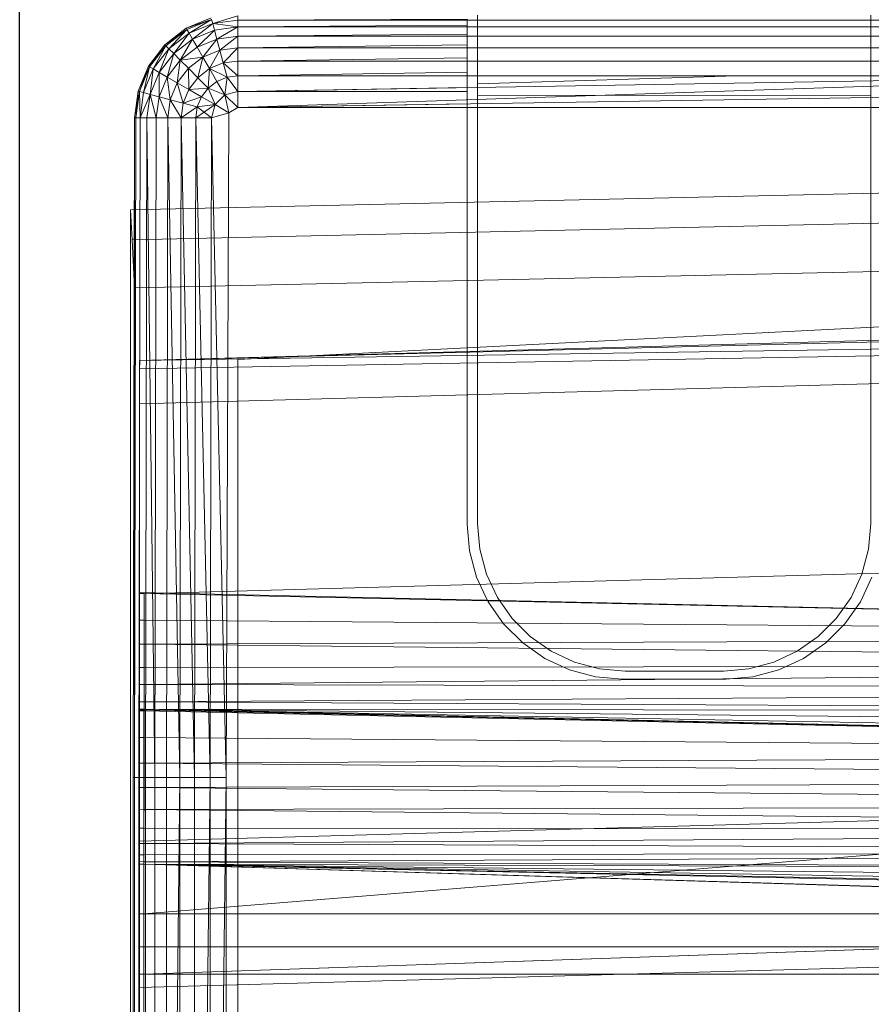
# Model space of a CAD drawing. Header units: metres. Extents: x 397.7 to 427.5, y 12.7 to 28.4.
# Tile 68 of 139: x 407.537 to 407.658, y 26.374 to 26.513. Entities that reach past the tile are written whole.
import ezdxf

# ---------------------------------------------------------------- set-up
doc = ezdxf.new("R2010")
doc.units = ezdxf.units.M
for name, color, linetype, lineweight in [('A-DETL-____-MBND', 7, 'Continuous', 18), ('A-WALL-____-MCUT', 7, 'Continuous', 25), ('A-WALL-____-OTLN', 7, 'Continuous', 25)]:
    doc.layers.add(name, color=color, linetype=linetype, lineweight=lineweight)

# ---------------------------------------------------------------- blocks, each defined once
blk = doc.blocks.new('Family - Evans P2-152743-05_CLI_AIGUA_P2')
at = {"layer": 'A-WALL-____-MCUT', "color": 253, "true_color": 0xaaaaaa}
blk.add_line((1.72, 0.09), (0, 0.09), dxfattribs=at)
at = {"layer": 'A-WALL-____-OTLN', "color": 253, "true_color": 0xaaaaaa}
blk.add_line((1.72, 0.09), (0, 0.09), dxfattribs=at)
blk = doc.blocks.new('Family - Inodor P2-153200-05_CLI_AIGUA_P2')
at = {"layer": 'A-DETL-____-MBND', "color": 253, "true_color": 0xaaaaaa}
for p, q in [((0.00789, 0.40094), (0.01142, 0.40241)), ((0.00789, 0.40094), (0.01142, 0.40241)), ((0.00789, 0.40094), (0.01142, 0.40241)), ((0.00789, 0.40094), (0.01142, 0.40241)), ((0.01147, 0.40221), (0.00789, 0.40094)), ((0.00789, 0.40094), (0.01147, 0.40221)), ((0.01147, 0.40221), (0.00799, 0.40077)), ((0.00799, 0.40077), (0.01147, 0.40221)), ((0.00799, 0.40077), (0.01147, 0.40221)), ((0.00829, 0.40025), (0.01147, 0.40221)), ((0.00829, 0.40025), (0.01147, 0.40221)), ((0.01163, 0.40164), (0.00829, 0.40025)), ((0.01163, 0.40164), (0.00829, 0.40025)), ((0.00829, 0.40025), (0.01163, 0.40164)), ((0.00877, 0.39941), (0.01163, 0.40164)), ((0.00877, 0.39941), (0.01163, 0.40164)), ((0.01163, 0.40164), (0.01147, 0.40221)), ((0.01163, 0.40164), (0.01147, 0.40221)), ((0.01163, 0.40164), (0.01147, 0.40221)), ((0.01163, 0.40164), (0.01521, 0.40271)), ((0.01163, 0.40164), (0.01521, 0.40271)), ((0.01521, 0.40211), (0.01163, 0.40164)), ((0.01521, 0.40211), (0.01163, 0.40164)), ((0.01163, 0.40164), (0.01521, 0.40211)), ((0.01188, 0.4007), (0.01163, 0.40164)), ((0.01521, 0.40114), (0.01163, 0.40164)), ((0.01521, 0.40114), (0.01163, 0.40164)), ((0.01188, 0.4007), (0.01163, 0.40164)), ((0.01188, 0.4007), (0.01163, 0.40164)), ((0.01521, 0.40211), (0.01521, 0.40271)), ((0.01521, 0.40211), (0.01521, 0.40271)), ((0.01521, 0.40211), (0.01521, 0.40271)), ((0.01521, 0.40211), (0.04768, 0.40225)), ((0.01521, 0.40211), (0.04768, 0.40225)), ((0.15024, 0.40211), (0.01521, 0.40211)), ((0.01521, 0.40114), (0.01521, 0.40211)), ((0.04768, 0.40211), (0.01521, 0.40211)), ((0.01521, 0.40114), (0.01521, 0.40211)), ((0.01521, 0.40211), (0.04768, 0.40211)), ((0.01521, 0.40114), (0.01521, 0.40211)), ((0.04768, 0.40211), (0.04768, 0.40225)), ((0.04768, 0.40137), (0.04768, 0.40211)), ((0.04914, 0.40281), (0.04914, 0.33079)), ((0.04914, 0.40211), (0.04914, 0.40271)), ((0.04914, 0.40114), (0.04914, 0.40211)), ((0.10482, 0.40211), (0.04914, 0.40211)), ((0.10482, 0.33079), (0.10482, 0.40281)), ((0.10482, 0.40271), (0.10482, 0.40211)), ((0.10482, 0.40211), (0.10482, 0.40114)), ((0.00485, 0.39862), (0.00789, 0.40094)), ((0.00485, 0.39862), (0.00789, 0.40094)), ((0.00485, 0.39862), (0.00789, 0.40094)), ((0.00485, 0.39862), (0.00789, 0.40094)), ((0.00799, 0.40077), (0.00485, 0.39862)), ((0.00485, 0.39862), (0.00799, 0.40077)), ((0.00799, 0.40077), (0.005, 0.39847)), ((0.005, 0.39847), (0.00799, 0.40077)), ((0.005, 0.39847), (0.00799, 0.40077)), ((0.00542, 0.39805), (0.00799, 0.40077)), ((0.00542, 0.39805), (0.00799, 0.40077)), ((0.00829, 0.40025), (0.00542, 0.39805)), ((0.00829, 0.40025), (0.00542, 0.39805)), ((0.00542, 0.39805), (0.00829, 0.40025)), ((0.00611, 0.39736), (0.00829, 0.40025)), ((0.00611, 0.39736), (0.00829, 0.40025)), ((0.00799, 0.40077), (0.00789, 0.40094)), ((0.00799, 0.40077), (0.00789, 0.40094)), ((0.00799, 0.40077), (0.00789, 0.40094)), ((0.00829, 0.40025), (0.00799, 0.40077)), ((0.00829, 0.40025), (0.00799, 0.40077)), ((0.00829, 0.40025), (0.00799, 0.40077)), ((0.00877, 0.39941), (0.00829, 0.40025)), ((0.00877, 0.39941), (0.00829, 0.40025)), ((0.00877, 0.39941), (0.00829, 0.40025)), ((0.01188, 0.4007), (0.00877, 0.39941)), ((0.01188, 0.4007), (0.00877, 0.39941)), ((0.00877, 0.39941), (0.01188, 0.4007)), ((0.00943, 0.39827), (0.01188, 0.4007)), ((0.00943, 0.39827), (0.01188, 0.4007)), ((0.01521, 0.40114), (0.01188, 0.4007)), ((0.01521, 0.40114), (0.01188, 0.4007)), ((0.01188, 0.4007), (0.01521, 0.40114)), ((0.01222, 0.39942), (0.01188, 0.4007)), ((0.01222, 0.39942), (0.01188, 0.4007)), ((0.01222, 0.39942), (0.01188, 0.4007)), ((0.01222, 0.39942), (0.01521, 0.40114)), ((0.01222, 0.39942), (0.01521, 0.40114)), ((0.01521, 0.40114), (0.04768, 0.40137)), ((0.01521, 0.40114), (0.04768, 0.40137)), ((0.15024, 0.40114), (0.01521, 0.40114)), ((0.01521, 0.39982), (0.01521, 0.40114)), ((0.04768, 0.40114), (0.01521, 0.40114)), ((0.01521, 0.39982), (0.01521, 0.40114)), ((0.01521, 0.40114), (0.04768, 0.40114)), ((0.01521, 0.39982), (0.01521, 0.40114)), ((0.04768, 0.40114), (0.04768, 0.40137)), ((0.04768, 0.40013), (0.04768, 0.40114)), ((0.04914, 0.39982), (0.04914, 0.40114)), ((0.10482, 0.40114), (0.04914, 0.40114)), ((0.10482, 0.40114), (0.10482, 0.39982)), ((0.00877, 0.39941), (0.00611, 0.39736)), ((0.00877, 0.39941), (0.00611, 0.39736)), ((0.00611, 0.39736), (0.00877, 0.39941)), ((0.00704, 0.39643), (0.00877, 0.39941)), ((0.00704, 0.39643), (0.00877, 0.39941)), ((0.00943, 0.39827), (0.00877, 0.39941)), ((0.00943, 0.39827), (0.00877, 0.39941)), ((0.00943, 0.39827), (0.00877, 0.39941)), ((0.01222, 0.39942), (0.00943, 0.39827)), ((0.01222, 0.39942), (0.00943, 0.39827)), ((0.00943, 0.39827), (0.01222, 0.39942)), ((0.01025, 0.39686), (0.01222, 0.39942)), ((0.01025, 0.39686), (0.01222, 0.39942)), ((0.01521, 0.39982), (0.01222, 0.39942)), ((0.01521, 0.39982), (0.01222, 0.39942)), ((0.01222, 0.39942), (0.01521, 0.39982)), ((0.01264, 0.39785), (0.01222, 0.39942)), ((0.01264, 0.39785), (0.01222, 0.39942)), ((0.01264, 0.39785), (0.01222, 0.39942)), ((0.01264, 0.39785), (0.01521, 0.39982)), ((0.01264, 0.39785), (0.01521, 0.39982)), ((0.01521, 0.39982), (0.04768, 0.40013)), ((0.01521, 0.39982), (0.04768, 0.40013)), ((0.15024, 0.39982), (0.01521, 0.39982)), ((0.01521, 0.39819), (0.01521, 0.39982)), ((0.04768, 0.39982), (0.01521, 0.39982)), ((0.01521, 0.39819), (0.01521, 0.39982)), ((0.01521, 0.39982), (0.04768, 0.39982)), ((0.01521, 0.39819), (0.01521, 0.39982)), ((0.04768, 0.39982), (0.04768, 0.40013)), ((0.04768, 0.39858), (0.04768, 0.39982)), ((0.04914, 0.39819), (0.04914, 0.39982)), ((0.10482, 0.39982), (0.04914, 0.39982)), ((0.10482, 0.39982), (0.10482, 0.39819)), ((0.00253, 0.39558), (0.00485, 0.39862)), ((0.00253, 0.39558), (0.00485, 0.39862)), ((0.00253, 0.39558), (0.00485, 0.39862)), ((0.00253, 0.39558), (0.00485, 0.39862)), ((0.0027, 0.39548), (0.00485, 0.39862)), ((0.0027, 0.39548), (0.00485, 0.39862)), ((0.005, 0.39847), (0.0027, 0.39548)), ((0.005, 0.39847), (0.0027, 0.39548)), ((0.0027, 0.39548), (0.005, 0.39847)), ((0.00322, 0.39518), (0.005, 0.39847)), ((0.00322, 0.39518), (0.005, 0.39847)), ((0.00542, 0.39805), (0.00322, 0.39518)), ((0.00542, 0.39805), (0.00322, 0.39518)), ((0.00322, 0.39518), (0.00542, 0.39805)), ((0.00406, 0.3947), (0.00542, 0.39805)), ((0.00406, 0.3947), (0.00542, 0.39805)), ((0.005, 0.39847), (0.00485, 0.39862)), ((0.005, 0.39847), (0.00485, 0.39862)), ((0.005, 0.39847), (0.00485, 0.39862)), ((0.00542, 0.39805), (0.005, 0.39847)), ((0.00542, 0.39805), (0.005, 0.39847)), ((0.00542, 0.39805), (0.005, 0.39847)), ((0.00611, 0.39736), (0.00542, 0.39805)), ((0.00611, 0.39736), (0.00542, 0.39805)), ((0.00611, 0.39736), (0.00542, 0.39805)), ((0.00943, 0.39827), (0.00704, 0.39643)), ((0.00943, 0.39827), (0.00704, 0.39643)), ((0.00704, 0.39643), (0.00943, 0.39827)), ((0.01025, 0.39686), (0.00943, 0.39827)), ((0.01025, 0.39686), (0.00943, 0.39827)), ((0.01025, 0.39686), (0.00943, 0.39827)), ((0.01264, 0.39785), (0.01025, 0.39686)), ((0.01264, 0.39785), (0.01025, 0.39686)), ((0.01025, 0.39686), (0.01264, 0.39785)), ((0.01119, 0.39523), (0.01264, 0.39785)), ((0.01119, 0.39523), (0.01264, 0.39785)), ((0.01521, 0.39819), (0.01264, 0.39785)), ((0.01521, 0.39819), (0.01264, 0.39785)), ((0.01264, 0.39785), (0.01521, 0.39819)), ((0.01313, 0.39603), (0.01264, 0.39785)), ((0.01313, 0.39603), (0.01264, 0.39785)), ((0.01313, 0.39603), (0.01264, 0.39785)), ((0.01313, 0.39603), (0.01521, 0.39819)), ((0.01313, 0.39603), (0.01521, 0.39819)), ((0.01521, 0.39819), (0.04768, 0.39858)), ((0.01521, 0.39819), (0.04768, 0.39858)), ((0.15024, 0.39819), (0.01521, 0.39819)), ((0.01521, 0.39631), (0.01521, 0.39819)), ((0.04768, 0.39819), (0.01521, 0.39819)), ((0.01521, 0.39631), (0.01521, 0.39819)), ((0.01521, 0.39819), (0.04768, 0.39819)), ((0.01521, 0.39631), (0.01521, 0.39819)), ((0.04768, 0.39819), (0.04768, 0.39858)), ((0.04768, 0.39676), (0.04768, 0.39819)), ((0.04914, 0.39631), (0.04914, 0.39819)), ((0.10482, 0.39819), (0.04914, 0.39819)), ((0.10482, 0.39819), (0.10482, 0.39631)), ((0.00611, 0.39736), (0.00406, 0.3947)), ((0.00611, 0.39736), (0.00406, 0.3947)), ((0.00406, 0.3947), (0.00611, 0.39736)), ((0.0052, 0.39404), (0.00611, 0.39736)), ((0.0052, 0.39404), (0.00611, 0.39736)), ((0.00704, 0.39643), (0.0052, 0.39404)), ((0.00704, 0.39643), (0.0052, 0.39404)), ((0.0052, 0.39404), (0.00704, 0.39643)), ((0.00704, 0.39643), (0.00611, 0.39736)), ((0.00704, 0.39643), (0.00611, 0.39736)), ((0.00704, 0.39643), (0.00611, 0.39736)), ((0.00661, 0.39322), (0.00704, 0.39643)), ((0.00661, 0.39322), (0.00704, 0.39643)), ((0.01025, 0.39686), (0.00704, 0.39643)), ((0.00704, 0.39643), (0.01025, 0.39686)), ((0.00819, 0.39528), (0.00704, 0.39643)), ((0.00819, 0.39528), (0.00704, 0.39643)), ((0.00819, 0.39528), (0.00704, 0.39643)), ((0.01025, 0.39686), (0.00819, 0.39528)), ((0.00819, 0.39528), (0.01025, 0.39686)), ((0.00819, 0.39528), (0.01025, 0.39686)), ((0.00952, 0.39395), (0.01025, 0.39686)), ((0.00952, 0.39395), (0.01025, 0.39686)), ((0.01119, 0.39523), (0.01025, 0.39686)), ((0.01119, 0.39523), (0.01025, 0.39686)), ((0.01119, 0.39523), (0.01025, 0.39686)), ((0.01313, 0.39603), (0.01119, 0.39523)), ((0.01313, 0.39603), (0.01119, 0.39523)), ((0.01119, 0.39523), (0.01313, 0.39603)), ((0.01521, 0.39631), (0.01313, 0.39603)), ((0.01521, 0.39631), (0.01313, 0.39603)), ((0.01313, 0.39603), (0.01521, 0.39631)), ((0.01313, 0.39603), (0.01367, 0.39402)), ((0.01521, 0.39423), (0.01313, 0.39603)), ((0.01367, 0.39402), (0.01313, 0.39603)), ((0.01521, 0.39423), (0.01313, 0.39603)), ((0.01367, 0.39402), (0.01313, 0.39603)), ((0.01521, 0.39631), (0.04768, 0.39676)), ((0.01521, 0.39631), (0.04768, 0.39676)), ((0.15024, 0.39631), (0.01521, 0.39631)), ((0.01521, 0.39423), (0.01521, 0.39631)), ((0.04768, 0.39631), (0.01521, 0.39631)), ((0.01521, 0.39423), (0.01521, 0.39631)), ((0.01521, 0.39631), (0.04768, 0.39631)), ((0.01521, 0.39423), (0.01521, 0.39631)), ((0.04768, 0.39631), (0.04768, 0.39676)), ((0.04768, 0.39473), (0.04768, 0.39631)), ((0.04914, 0.39423), (0.04914, 0.39631)), ((0.10482, 0.39631), (0.04914, 0.39631)), ((0.10482, 0.39631), (0.10482, 0.39424)), ((0.00106, 0.39205), (0.00253, 0.39558)), ((0.00106, 0.39205), (0.00253, 0.39558)), ((0.00106, 0.39205), (0.00253, 0.39558)), ((0.00106, 0.39205), (0.00253, 0.39558)), ((0.00126, 0.392), (0.00253, 0.39558)), ((0.00126, 0.392), (0.00253, 0.39558)), ((0.0027, 0.39548), (0.00126, 0.392)), ((0.0027, 0.39548), (0.00126, 0.392)), ((0.00126, 0.392), (0.0027, 0.39548)), ((0.00183, 0.39184), (0.0027, 0.39548)), ((0.00183, 0.39184), (0.0027, 0.39548)), ((0.00322, 0.39518), (0.00183, 0.39184)), ((0.00322, 0.39518), (0.00183, 0.39184)), ((0.00183, 0.39184), (0.00322, 0.39518)), ((0.0027, 0.39548), (0.00253, 0.39558)), ((0.0027, 0.39548), (0.00253, 0.39558)), ((0.0027, 0.39548), (0.00253, 0.39558)), ((0.00322, 0.39518), (0.0027, 0.39548)), ((0.00322, 0.39518), (0.0027, 0.39548)), ((0.00322, 0.39518), (0.0027, 0.39548)), ((0.00277, 0.39159), (0.00322, 0.39518)), ((0.00277, 0.39159), (0.00322, 0.39518)), ((0.00406, 0.3947), (0.00277, 0.39159)), ((0.00406, 0.3947), (0.00277, 0.39159)), ((0.00277, 0.39159), (0.00406, 0.3947)), ((0.00406, 0.3947), (0.00322, 0.39518)), ((0.00406, 0.3947), (0.00322, 0.39518)), ((0.00406, 0.3947), (0.00322, 0.39518)), ((0.00405, 0.39125), (0.00406, 0.3947)), ((0.00405, 0.39125), (0.00406, 0.3947)), ((0.0052, 0.39404), (0.00406, 0.3947)), ((0.0052, 0.39404), (0.00406, 0.3947)), ((0.0052, 0.39404), (0.00406, 0.3947)), ((0.00819, 0.39528), (0.00661, 0.39322)), ((0.00819, 0.39528), (0.00661, 0.39322)), ((0.00661, 0.39322), (0.00819, 0.39528)), ((0.00952, 0.39395), (0.00819, 0.39528)), ((0.00952, 0.39395), (0.00819, 0.39528)), ((0.00952, 0.39395), (0.00819, 0.39528)), ((0.00824, 0.39228), (0.00819, 0.39528)), ((0.00824, 0.39228), (0.00819, 0.39528)), ((0.01119, 0.39523), (0.00952, 0.39395)), ((0.01119, 0.39523), (0.00952, 0.39395)), ((0.00952, 0.39395), (0.01119, 0.39523)), ((0.01099, 0.39248), (0.01119, 0.39523)), ((0.01099, 0.39248), (0.01119, 0.39523)), ((0.01223, 0.39343), (0.01119, 0.39523)), ((0.01367, 0.39402), (0.01119, 0.39523)), ((0.01367, 0.39402), (0.01119, 0.39523)), ((0.01223, 0.39343), (0.01119, 0.39523)), ((0.01223, 0.39343), (0.01119, 0.39523)), ((0.01521, 0.39423), (0.04768, 0.39473)), ((0.01521, 0.39423), (0.04768, 0.39473)), ((0.04768, 0.39423), (0.04768, 0.39473)), ((0.0052, 0.39404), (0.00405, 0.39125)), ((0.0052, 0.39404), (0.00405, 0.39125)), ((0.00405, 0.39125), (0.0052, 0.39404)), ((0.00661, 0.39322), (0.0052, 0.39404)), ((0.00661, 0.39322), (0.0052, 0.39404)), ((0.00661, 0.39322), (0.0052, 0.39404)), ((0.00562, 0.39083), (0.0052, 0.39404)), ((0.00562, 0.39083), (0.0052, 0.39404)), ((0.00661, 0.39322), (0.00562, 0.39083)), ((0.00661, 0.39322), (0.00562, 0.39083)), ((0.00562, 0.39083), (0.00661, 0.39322)), ((0.00824, 0.39228), (0.00661, 0.39322)), ((0.00824, 0.39228), (0.00661, 0.39322)), ((0.00824, 0.39228), (0.00661, 0.39322)), ((0.00744, 0.39034), (0.00661, 0.39322)), ((0.00744, 0.39034), (0.00661, 0.39322)), ((0.00952, 0.39395), (0.00824, 0.39228)), ((0.00952, 0.39395), (0.00824, 0.39228)), ((0.00824, 0.39228), (0.00952, 0.39395)), ((0.01099, 0.39248), (0.00952, 0.39395)), ((0.01099, 0.39248), (0.00952, 0.39395)), ((0.01099, 0.39248), (0.00952, 0.39395)), ((0.01223, 0.39343), (0.01099, 0.39248)), ((0.01223, 0.39343), (0.01099, 0.39248)), ((0.01099, 0.39248), (0.01223, 0.39343)), ((0.01367, 0.39402), (0.01223, 0.39343)), ((0.01367, 0.39402), (0.01223, 0.39343)), ((0.01223, 0.39343), (0.01367, 0.39402)), ((0.01334, 0.39151), (0.01223, 0.39343)), ((0.01334, 0.39151), (0.01223, 0.39343)), ((0.01334, 0.39151), (0.01223, 0.39343)), ((0.01367, 0.39402), (0.01334, 0.39151)), ((0.01334, 0.39151), (0.01367, 0.39402)), ((0.01334, 0.39151), (0.01367, 0.39402)), ((0.01521, 0.39423), (0.01367, 0.39402)), ((0.01521, 0.39423), (0.01367, 0.39402)), ((0.01367, 0.39402), (0.01521, 0.39423)), ((0.01521, 0.39201), (0.01367, 0.39402)), ((0.01521, 0.39201), (0.01367, 0.39402)), ((0.01521, 0.39201), (0.01367, 0.39402)), ((0.15024, 0.39423), (0.01521, 0.39423)), ((0.01521, 0.39201), (0.01521, 0.39423)), ((0.15024, 0.39423), (0.01521, 0.39201)), ((0.15024, 0.39423), (0.01521, 0.38973)), ((0.04768, 0.39423), (0.01521, 0.39423)), ((0.01521, 0.39201), (0.01521, 0.39423)), ((0.01521, 0.39423), (0.04768, 0.39423)), ((0.01521, 0.39201), (0.01521, 0.39423)), ((0.04768, 0.39254), (0.04768, 0.39423)), ((0.04914, 0.39307), (0.04914, 0.39423)), ((0.08581, 0.39423), (0.04914, 0.39307)), ((0.08581, 0.39423), (0.04914, 0.39423)), ((0.10482, 0.39424), (0.08581, 0.39423)), ((0.10482, 0.39424), (0.10482, 0.39149)), ((0.00056, 0.38826), (0.00106, 0.39205)), ((0.00056, 0.38826), (0.00106, 0.39205)), ((0.00056, 0.38826), (0.00106, 0.39205)), ((0.00056, 0.38826), (0.00106, 0.39205)), ((0.00076, 0.38826), (0.00106, 0.39205)), ((0.00076, 0.38826), (0.00106, 0.39205)), ((0.00126, 0.392), (0.00076, 0.38826)), ((0.00126, 0.392), (0.00076, 0.38826)), ((0.00076, 0.38826), (0.00126, 0.392)), ((0.00126, 0.392), (0.00106, 0.39205)), ((0.00126, 0.392), (0.00106, 0.39205)), ((0.00126, 0.392), (0.00106, 0.39205)), ((0.00183, 0.39184), (0.00126, 0.392)), ((0.00183, 0.39184), (0.00126, 0.392)), ((0.00183, 0.39184), (0.00126, 0.392)), ((0.00136, 0.38826), (0.00126, 0.392)), ((0.00136, 0.38826), (0.00126, 0.392)), ((0.00183, 0.39184), (0.00136, 0.38826)), ((0.00183, 0.39184), (0.00136, 0.38826)), ((0.00136, 0.38826), (0.00183, 0.39184)), ((0.00277, 0.39159), (0.00183, 0.39184)), ((0.00277, 0.39159), (0.00183, 0.39184)), ((0.00277, 0.39159), (0.00183, 0.39184)), ((0.00824, 0.39228), (0.00744, 0.39034)), ((0.00824, 0.39228), (0.00744, 0.39034)), ((0.00744, 0.39034), (0.00824, 0.39228)), ((0.01099, 0.39248), (0.00824, 0.39228)), ((0.00824, 0.39228), (0.01099, 0.39248)), ((0.01004, 0.39124), (0.00824, 0.39228)), ((0.01004, 0.39124), (0.00824, 0.39228)), ((0.01004, 0.39124), (0.00824, 0.39228)), ((0.01099, 0.39248), (0.01004, 0.39124)), ((0.01004, 0.39124), (0.01099, 0.39248)), ((0.01004, 0.39124), (0.01099, 0.39248)), ((0.01334, 0.39151), (0.01099, 0.39248)), ((0.01196, 0.39013), (0.01099, 0.39248)), ((0.01334, 0.39151), (0.01099, 0.39248)), ((0.01196, 0.39013), (0.01099, 0.39248)), ((0.01334, 0.39151), (0.01099, 0.39248)), ((0.01196, 0.39013), (0.01099, 0.39248)), ((0.01521, 0.39201), (0.01334, 0.39151)), ((0.01521, 0.39201), (0.01334, 0.39151)), ((0.01334, 0.39151), (0.01521, 0.39201)), ((0.01521, 0.39201), (0.04768, 0.39254)), ((0.01521, 0.39201), (0.04768, 0.39254)), ((0.01521, 0.38973), (0.01521, 0.39201)), ((0.04768, 0.39198), (0.01521, 0.39201)), ((0.01521, 0.38973), (0.01521, 0.39201)), ((0.01521, 0.39201), (0.04768, 0.39198)), ((0.01521, 0.38973), (0.01521, 0.39201)), ((0.15121, 0.39188), (0.01521, 0.38973)), ((0.04768, 0.39198), (0.04768, 0.39254)), ((0.04768, 0.39024), (0.04768, 0.39198)), ((0.04914, 0.39144), (0.04914, 0.39307)), ((0.00277, 0.39159), (0.00136, 0.38826)), ((0.00136, 0.38826), (0.00277, 0.39159)), ((0.00277, 0.39159), (0.00233, 0.38826)), ((0.00233, 0.38826), (0.00277, 0.39159)), ((0.00233, 0.38826), (0.00277, 0.39159)), ((0.00405, 0.39125), (0.00277, 0.39159)), ((0.00405, 0.39125), (0.00277, 0.39159)), ((0.00405, 0.39125), (0.00277, 0.39159)), ((0.00365, 0.38826), (0.00277, 0.39159)), ((0.00365, 0.38826), (0.00277, 0.39159)), ((0.00405, 0.39125), (0.00365, 0.38826)), ((0.00405, 0.39125), (0.00365, 0.38826)), ((0.00365, 0.38826), (0.00405, 0.39125)), ((0.00562, 0.39083), (0.00405, 0.39125)), ((0.00562, 0.39083), (0.00405, 0.39125)), ((0.00562, 0.39083), (0.00405, 0.39125)), ((0.00528, 0.38826), (0.00405, 0.39125)), ((0.00528, 0.38826), (0.00405, 0.39125)), ((0.00562, 0.39083), (0.00528, 0.38826)), ((0.00562, 0.39083), (0.00528, 0.38826)), ((0.00528, 0.38826), (0.00562, 0.39083)), ((0.00744, 0.39034), (0.00562, 0.39083)), ((0.00744, 0.39034), (0.00562, 0.39083)), ((0.00744, 0.39034), (0.00562, 0.39083)), ((0.00716, 0.38826), (0.00562, 0.39083)), ((0.00716, 0.38826), (0.00562, 0.39083)), ((0.01004, 0.39124), (0.00744, 0.39034)), ((0.00744, 0.39034), (0.01004, 0.39124)), ((0.01004, 0.39124), (0.00945, 0.3898)), ((0.00945, 0.3898), (0.01004, 0.39124)), ((0.00945, 0.3898), (0.01004, 0.39124)), ((0.01196, 0.39013), (0.01004, 0.39124)), ((0.01196, 0.39013), (0.01004, 0.39124)), ((0.01196, 0.39013), (0.01004, 0.39124)), ((0.01334, 0.39151), (0.01196, 0.39013)), ((0.01334, 0.39151), (0.01196, 0.39013)), ((0.01196, 0.39013), (0.01334, 0.39151)), ((0.01521, 0.38973), (0.01334, 0.39151)), ((0.01334, 0.39151), (0.01394, 0.38899)), ((0.01521, 0.38973), (0.01334, 0.39151)), ((0.01394, 0.38899), (0.01334, 0.39151)), ((0.01521, 0.38973), (0.01334, 0.39151)), ((0.01394, 0.38899), (0.01334, 0.39151)), ((0.10482, 0.39149), (0.04914, 0.39144)), ((0.04914, 0.33079), (0.04914, 0.39144)), ((0.10482, 0.39149), (0.10482, 0.33079)), ((0.00744, 0.39034), (0.00716, 0.38826)), ((0.00744, 0.39034), (0.00716, 0.38826)), ((0.00716, 0.38826), (0.00744, 0.39034)), ((0.00945, 0.3898), (0.00716, 0.38826)), ((0.00716, 0.38826), (0.00945, 0.3898)), ((0.00945, 0.3898), (0.00744, 0.39034)), ((0.00945, 0.3898), (0.00744, 0.39034)), ((0.00945, 0.3898), (0.00744, 0.39034)), ((0.01196, 0.39013), (0.00924, 0.38826)), ((0.00945, 0.3898), (0.00924, 0.38826)), ((0.00924, 0.38826), (0.00945, 0.3898)), ((0.00924, 0.38826), (0.00945, 0.3898)), ((0.01196, 0.39013), (0.00945, 0.3898)), ((0.01196, 0.39013), (0.00945, 0.3898)), ((0.01196, 0.39013), (0.00945, 0.3898)), ((0.01146, 0.38826), (0.00945, 0.3898)), ((0.01196, 0.39013), (0.01146, 0.38826)), ((0.01394, 0.38899), (0.01196, 0.39013)), ((0.01394, 0.38899), (0.01196, 0.39013)), ((0.01521, 0.38973), (0.01394, 0.38899)), ((0.01521, 0.38973), (0.01394, 0.38899)), ((0.01394, 0.38899), (0.01521, 0.38973)), ((0.01521, 0.38973), (0.04768, 0.39024)), ((0.01521, 0.38973), (0.04768, 0.39024)), ((0.15024, 0.38973), (0.01521, 0.38973)), ((0.04768, 0.38973), (0.01521, 0.38973)), ((0.01521, 0.38973), (0.04768, 0.38973)), ((0.04768, 0.38973), (0.04768, 0.39024)), ((0.04768, 0.38917), (0.04768, 0.38973)), ((0.04768, 0.38917), (0.04768, 0.33073)), ((0.00036, 0.29485), (0.00056, 0.38826)), ((0.00036, 0.29485), (0.00056, 0.38826)), ((0.00076, 0.38826), (0.00056, 0.38826)), ((0.00076, 0.38826), (0.00056, 0.29485)), ((0.00056, 0.01465), (0.00056, 0.38826)), ((0.00056, 0.01465), (0.00056, 0.38826)), ((0.00076, 0.38826), (0.00056, 0.38826)), ((0.00076, 0.38826), (0.00056, 0.29485)), ((0.00076, 0.38826), (0.00056, 0.38826)), ((0.00056, 0.29485), (0.00056, 0.38826)), ((0.00056, 0.29485), (0.00056, 0.38826)), ((0.00076, 0.38826), (0.00056, 0.29485)), ((0.00136, 0.38826), (0.00076, 0.38826)), ((0.00136, 0.38826), (0.00076, 0.38826)), ((0.00136, 0.38826), (0.00076, 0.38826)), ((0.00136, 0.38826), (0.00116, 0.29485)), ((0.00136, 0.38826), (0.00116, 0.29485)), ((0.00136, 0.38826), (0.00116, 0.29485)), ((0.00233, 0.38826), (0.00136, 0.38826)), ((0.00233, 0.38826), (0.00136, 0.38826)), ((0.00233, 0.38826), (0.00136, 0.38826)), ((0.00233, 0.38826), (0.00213, 0.29485)), ((0.00233, 0.38826), (0.00213, 0.29485)), ((0.00213, 0.29485), (0.00233, 0.38826)), ((0.00365, 0.38826), (0.00233, 0.38826)), ((0.00365, 0.38826), (0.00233, 0.38826)), ((0.00365, 0.38826), (0.00233, 0.38826)), ((0.00345, 0.29485), (0.00233, 0.38826)), ((0.00345, 0.29485), (0.00233, 0.38826)), ((0.00365, 0.38826), (0.00345, 0.29485)), ((0.00365, 0.38826), (0.00345, 0.29485)), ((0.00365, 0.38826), (0.00345, 0.29485)), ((0.00528, 0.38826), (0.00365, 0.38826)), ((0.00528, 0.38826), (0.00365, 0.38826)), ((0.00528, 0.38826), (0.00365, 0.38826)), ((0.00528, 0.38826), (0.00508, 0.29485)), ((0.00528, 0.38826), (0.00508, 0.29485)), ((0.00508, 0.29485), (0.00528, 0.38826)), ((0.00716, 0.38826), (0.00528, 0.38826)), ((0.00716, 0.38826), (0.00528, 0.38826)), ((0.00716, 0.38826), (0.00528, 0.38826)), ((0.00696, 0.29485), (0.00528, 0.38826)), ((0.00696, 0.29485), (0.00528, 0.38826)), ((0.00716, 0.38826), (0.00696, 0.29485)), ((0.00716, 0.38826), (0.00696, 0.29485)), ((0.00696, 0.29485), (0.00716, 0.38826)), ((0.00924, 0.38826), (0.00716, 0.38826)), ((0.00924, 0.38826), (0.00716, 0.38826)), ((0.00924, 0.38826), (0.00716, 0.38826)), ((0.00904, 0.29485), (0.00716, 0.38826)), ((0.00904, 0.29485), (0.00716, 0.38826)), ((0.00924, 0.38826), (0.00904, 0.29485)), ((0.00924, 0.38826), (0.00904, 0.29485)), ((0.00904, 0.29485), (0.00924, 0.38826)), ((0.01146, 0.38826), (0.00924, 0.38826)), ((0.01146, 0.38826), (0.00924, 0.38826)), ((0.01126, 0.29485), (0.00924, 0.38826)), ((0.01126, 0.29485), (0.00924, 0.38826)), ((0.01146, 0.38826), (0.01126, 0.29485)), ((0.01146, 0.38826), (0.01126, 0.29485)), ((0.01126, 0.29485), (0.01146, 0.38826)), ((0.01394, 0.38899), (0.01146, 0.38826)), ((0.01394, 0.38899), (0.01146, 0.38826)), ((0.01354, 0.29485), (0.01146, 0.38826)), ((0.01354, 0.29485), (0.01146, 0.38826)), ((0.01354, 0.29485), (0.01146, 0.38826)), ((0.01354, 0.29485), (0.01394, 0.38899)), ((0.01394, 0.38899), (0.01354, 0.29485)), ((0.01394, 0.38899), (0.01354, 0.29485)), ((0.31954, 0.38234), (0, 0.37522)), ((0.31954, 0.38234), (0, 0.37522)), ((0.31971, 0.37812), (0.00022, 0.371)), ((0.31971, 0.37812), (0.00022, 0.371)), ((0, 0.37522), (0, 0.371)), ((0, 0.371), (0, 0.37522)), ((0, 0.37522), (0.00022, 0.371)), ((0.00022, 0.371), (0, 0.37522)), ((0, 0.371), (0, 0.36417)), ((0, 0.36417), (0, 0.371)), ((0.00022, 0.371), (0.00056, 0.36417)), ((0.00056, 0.36417), (0.00022, 0.371)), ((0.31998, 0.37128), (0.00056, 0.36417)), ((0.31998, 0.37128), (0.00056, 0.36417)), ((0.00127, 0.35389), (0.51095, 0.36797)), ((0.51095, 0.36678), (0.00127, 0.35389)), ((0, 0.36417), (0, 0.03582)), ((0, 0.03582), (0, 0.36417)), ((0.00056, 0.36417), (0.00056, 0.03582)), ((0.00056, 0.03582), (0.00056, 0.36417)), ((0.51095, 0.36184), (0.00127, 0.35389)), ((0.51095, 0.36184), (0.00127, 0.35271)), ((0.51095, 0.36184), (0.00127, 0.34776)), ((0.01521, 0.35403), (0.17966, 0.3624)), ((0.15161, 0.36098), (0.01521, 0.35403)), ((0.00127, 0.35271), (0.00127, 0.35389)), ((0.01521, 0.35403), (0.01521, 0.05064)), ((0.01521, 0.35403), (0.01521, 0.05064)), ((0.00127, 0.34776), (0.00127, 0.35271)), ((0.00127, 0.32087), (0.00127, 0.34776)), ((0.51095, 0.33495), (0.00127, 0.32087)), ((0.04768, 0.33073), (0.04801, 0.32692)), ((0.04914, 0.33079), (0.04946, 0.32716)), ((0.04946, 0.32716), (0.04914, 0.33079)), ((0.1045, 0.32716), (0.10482, 0.33079)), ((0.10482, 0.33079), (0.1045, 0.32716)), ((0.04801, 0.32692), (0.049, 0.32322)), ((0.04946, 0.32716), (0.0504, 0.32365)), ((0.0504, 0.32365), (0.04946, 0.32716)), ((0.10356, 0.32365), (0.1045, 0.32716)), ((0.1045, 0.32716), (0.10356, 0.32365)), ((0.0504, 0.32365), (0.05194, 0.32035)), ((0.05194, 0.32035), (0.0504, 0.32365)), ((0.10202, 0.32035), (0.10356, 0.32365)), ((0.10356, 0.32365), (0.10202, 0.32035)), ((0.049, 0.32322), (0.05033, 0.32038)), ((0.10334, 0.31974), (0.10496, 0.32322)), ((0.00127, 0.3209), (0.00127, 0.32102)), ((0.28182, 0.31489), (0.00127, 0.32102)), ((0.00192, 0.32088), (0.00127, 0.3209)), ((0.00127, 0.3209), (0.00192, 0.32088)), ((0.00127, 0.3209), (0.00127, 0.32089)), ((0.00192, 0.32088), (0.00127, 0.32089)), ((0.00127, 0.32089), (0.00192, 0.32088)), ((0.00127, 0.32089), (0.00127, 0.32088)), ((0.00192, 0.32088), (0.00127, 0.32088)), ((0.00192, 0.32088), (0.00127, 0.32088)), ((0.00127, 0.32088), (0.00127, 0.31714)), ((0.00127, 0.28584), (0.00127, 0.32087)), ((0.00192, 0.32088), (0.28182, 0.31489)), ((0.00192, 0.32088), (0.00192, 0.31713)), ((0.28182, 0.31489), (0.00192, 0.32088)), ((0.00192, 0.31713), (0.00192, 0.32088)), ((0.05033, 0.32038), (0.05048, 0.32006)), ((0.05048, 0.32006), (0.05062, 0.31974)), ((0.05062, 0.31974), (0.05282, 0.31661)), ((0.05194, 0.32035), (0.05403, 0.31737)), ((0.05403, 0.31737), (0.05194, 0.32035)), ((0.09993, 0.31737), (0.10202, 0.32035)), ((0.10202, 0.32035), (0.09993, 0.31737)), ((0.10114, 0.31661), (0.10334, 0.31974)), ((0.00192, 0.31713), (0.00127, 0.31714)), ((0.00127, 0.31714), (0.00192, 0.31713)), ((0.00127, 0.31714), (0.00127, 0.31713)), ((0.00192, 0.31713), (0.00127, 0.31713)), ((0.00127, 0.31713), (0.00192, 0.31713)), ((0.00127, 0.31713), (0.00127, 0.31712)), ((0.00192, 0.31713), (0.00127, 0.31712)), ((0.00192, 0.31713), (0.00127, 0.31712)), ((0.00127, 0.31712), (0.00127, 0.31371)), ((0.28182, 0.31489), (0.00192, 0.31713)), ((0.28182, 0.31489), (0.00192, 0.31713)), ((0.00192, 0.31371), (0.00192, 0.31713)), ((0.00192, 0.31713), (0.00192, 0.31371)), ((0.05282, 0.31661), (0.05553, 0.3139)), ((0.05403, 0.31737), (0.0566, 0.31479)), ((0.0566, 0.31479), (0.05403, 0.31737)), ((0.09736, 0.31479), (0.09993, 0.31737)), ((0.09993, 0.31737), (0.09736, 0.31479)), ((0.09843, 0.3139), (0.10114, 0.31661)), ((0.28182, 0.31489), (0.00192, 0.31371)), ((0.00192, 0.31371), (0.28182, 0.31489)), ((0.05553, 0.3139), (0.05867, 0.3117)), ((0.0566, 0.31479), (0.05958, 0.31271)), ((0.05958, 0.31271), (0.0566, 0.31479)), ((0.09438, 0.31271), (0.09736, 0.31479)), ((0.09736, 0.31479), (0.09438, 0.31271)), ((0.0953, 0.3117), (0.09843, 0.3139)), ((0.00192, 0.31371), (0.00127, 0.31371)), ((0.00127, 0.31371), (0.00192, 0.31371)), ((0.00127, 0.31371), (0.00127, 0.31371)), ((0.00192, 0.31371), (0.00127, 0.31371)), ((0.00192, 0.31371), (0.00127, 0.31371)), ((0.00127, 0.31371), (0.00127, 0.31044)), ((0.28181, 0.31079), (0.00192, 0.31371)), ((0.00192, 0.31371), (0.00192, 0.31043)), ((0.28181, 0.31079), (0.00192, 0.31371)), ((0.00192, 0.31043), (0.00192, 0.31371)), ((0.05958, 0.31271), (0.06288, 0.31117)), ((0.06288, 0.31117), (0.05958, 0.31271)), ((0.09108, 0.31117), (0.09438, 0.31271)), ((0.09438, 0.31271), (0.09108, 0.31117)), ((0.05867, 0.3117), (0.06214, 0.31008)), ((0.06288, 0.31117), (0.0664, 0.31023)), ((0.0664, 0.31023), (0.06288, 0.31117)), ((0.08757, 0.31023), (0.09108, 0.31117)), ((0.09108, 0.31117), (0.08757, 0.31023)), ((0.0953, 0.3117), (0.09182, 0.31008)), ((0.00192, 0.31043), (0.00127, 0.31044)), ((0.00192, 0.31043), (0.00127, 0.31044)), ((0.00127, 0.31044), (0.00127, 0.30801)), ((0.28181, 0.31079), (0.00192, 0.31043)), ((0.00192, 0.30799), (0.28181, 0.31079)), ((0.00192, 0.31043), (0.28181, 0.31079)), ((0.00192, 0.30799), (0.28181, 0.31079)), ((0.00192, 0.31043), (0.00192, 0.30799)), ((0.00192, 0.30799), (0.00192, 0.31043)), ((0.06214, 0.31008), (0.06584, 0.30909)), ((0.0664, 0.31023), (0.07002, 0.30991)), ((0.07002, 0.30991), (0.0664, 0.31023)), ((0.07002, 0.30991), (0.08394, 0.30991)), ((0.08394, 0.30991), (0.07002, 0.30991)), ((0.08394, 0.30991), (0.08757, 0.31023)), ((0.08757, 0.31023), (0.08394, 0.30991)), ((0.08812, 0.30909), (0.09182, 0.31008)), ((0.06584, 0.30909), (0.06966, 0.30876)), ((0.08431, 0.30876), (0.06966, 0.30876)), ((0.08431, 0.30876), (0.08812, 0.30909)), ((0.00192, 0.30799), (0.00127, 0.30801)), ((0.00192, 0.30799), (0.00127, 0.30801)), ((0.00127, 0.30801), (0.00127, 0.30557)), ((0.00192, 0.30799), (0.00192, 0.30554)), ((0.28181, 0.30737), (0.00192, 0.30799)), ((0.28181, 0.30737), (0.00192, 0.30799)), ((0.00192, 0.30554), (0.00192, 0.30799)), ((0.28181, 0.30737), (0.00192, 0.30554)), ((0.00192, 0.30554), (0.28181, 0.30737)), ((0.00192, 0.30554), (0.00127, 0.30557)), ((0.00192, 0.30554), (0.00127, 0.30557)), ((0.00127, 0.30557), (0.00127, 0.30457)), ((0.00192, 0.30554), (0.00192, 0.30454)), ((0.28181, 0.30409), (0.00192, 0.30554)), ((0.28181, 0.30409), (0.00192, 0.30554)), ((0.00192, 0.30454), (0.00192, 0.30554)), ((0.00192, 0.30454), (0.00127, 0.30457)), ((0.00127, 0.30457), (0.00192, 0.30454)), ((0.00127, 0.30457), (0.00127, 0.30446)), ((0.00192, 0.30454), (0.00127, 0.30446)), ((0.00192, 0.30454), (0.00127, 0.30446)), ((0.00127, 0.30446), (0.00127, 0.27556)), ((0.00127, 0.30433), (0.00127, 0.30443)), ((0.28176, 0.29829), (0.00127, 0.30443)), ((0.00127, 0.30433), (0.00187, 0.30429)), ((0.00127, 0.30433), (0.00127, 0.30431)), ((0.00187, 0.30429), (0.00127, 0.30433)), ((0.00187, 0.30429), (0.00127, 0.30431)), ((0.00127, 0.30431), (0.00187, 0.30429)), ((0.00127, 0.30431), (0.00127, 0.3043)), ((0.00187, 0.30429), (0.00127, 0.3043)), ((0.00127, 0.3043), (0.00187, 0.30429)), ((0.00127, 0.3043), (0.00127, 0.30429)), ((0.00187, 0.30429), (0.00127, 0.30429)), ((0.00187, 0.30429), (0.00127, 0.30429)), ((0.00127, 0.30429), (0.00127, 0.30053)), ((0.00186, 0.27553), (0.00192, 0.30454)), ((0.00192, 0.30454), (0.00186, 0.27553)), ((0.00187, 0.30429), (0.28176, 0.29829)), ((0.00187, 0.30429), (0.00187, 0.30052)), ((0.28176, 0.29829), (0.00187, 0.30429)), ((0.00187, 0.30052), (0.00187, 0.30429)), ((0.28181, 0.30409), (0.00192, 0.30454)), ((0.28181, 0.30409), (0.00192, 0.30454)), ((0.28181, 0.30165), (0.00192, 0.30454)), ((0.28181, 0.30165), (0.00192, 0.30454)), ((0.28181, 0.2992), (0.00192, 0.30454)), ((0.28181, 0.2992), (0.00192, 0.30454)), ((0.28175, 0.2982), (0.00192, 0.30454)), ((0.28175, 0.2982), (0.00192, 0.30454)), ((0.00187, 0.30052), (0.00127, 0.30053)), ((0.00127, 0.30053), (0.00187, 0.30052)), ((0.00127, 0.30053), (0.00127, 0.30052)), ((0.00187, 0.30052), (0.00127, 0.30052)), ((0.00187, 0.30052), (0.00127, 0.30052)), ((0.00127, 0.30052), (0.00127, 0.29687)), ((0.51095, 0.29991), (0.00127, 0.28584)), ((0.28176, 0.29829), (0.00187, 0.30052)), ((0.00187, 0.30052), (0.00187, 0.29687)), ((0.28176, 0.29829), (0.00187, 0.30052)), ((0.00187, 0.29687), (0.00187, 0.30052)), ((0.28175, 0.2982), (0.00186, 0.27553)), ((0.00186, 0.27553), (0.28175, 0.2982)), ((0.28176, 0.29829), (0.00187, 0.29687)), ((0.00187, 0.29687), (0.28176, 0.29829)), ((0.00187, 0.29687), (0.00127, 0.29687)), ((0.00127, 0.29687), (0.00187, 0.29687)), ((0.00127, 0.29687), (0.00127, 0.29686)), ((0.00187, 0.29687), (0.00127, 0.29686)), ((0.00127, 0.29686), (0.00187, 0.29687)), ((0.00187, 0.29687), (0.00127, 0.29686)), ((0.00187, 0.29687), (0.00127, 0.29686)), ((0.00127, 0.29686), (0.00127, 0.29686)), ((0.00127, 0.29686), (0.00127, 0.29344)), ((0.28176, 0.29452), (0.00187, 0.29687)), ((0.28176, 0.29452), (0.00187, 0.29687)), ((0.00187, 0.29343), (0.00187, 0.29687)), ((0.00187, 0.29687), (0.00187, 0.29343)), ((0.00056, 0.29485), (0.00036, 0.29485)), ((0.00036, 0.10805), (0.00036, 0.29485)), ((0.00056, 0.29485), (0.00036, 0.29485)), ((0.00056, 0.29485), (0.00036, 0.29485)), ((0.00036, 0.10805), (0.00036, 0.29485)), ((0.00116, 0.29485), (0.00056, 0.29485)), ((0.00056, 0.10805), (0.00056, 0.29485)), ((0.00116, 0.29485), (0.00056, 0.29485)), ((0.00056, 0.29485), (0.00056, 0.10805)), ((0.00116, 0.29485), (0.00056, 0.29485)), ((0.00056, 0.10805), (0.00056, 0.29485)), ((0.00213, 0.29485), (0.00116, 0.29485)), ((0.00116, 0.10805), (0.00116, 0.29485)), ((0.00213, 0.29485), (0.00116, 0.29485)), ((0.00116, 0.29485), (0.00116, 0.10805)), ((0.00213, 0.29485), (0.00116, 0.29485)), ((0.00116, 0.10805), (0.00116, 0.29485)), ((0.28176, 0.29452), (0.00187, 0.29343)), ((0.00187, 0.29343), (0.28176, 0.29452)), ((0.00345, 0.29485), (0.00213, 0.29485)), ((0.00213, 0.10805), (0.00213, 0.29485)), ((0.00345, 0.29485), (0.00213, 0.29485)), ((0.00213, 0.29485), (0.00213, 0.10805)), ((0.00345, 0.29485), (0.00213, 0.29485)), ((0.00213, 0.10805), (0.00213, 0.29485)), ((0.00345, 0.10805), (0.00345, 0.29485)), ((0.00508, 0.29485), (0.00345, 0.29485)), ((0.00345, 0.29485), (0.00345, 0.10805)), ((0.00508, 0.29485), (0.00345, 0.29485)), ((0.00345, 0.10805), (0.00345, 0.29485)), ((0.00508, 0.10805), (0.00508, 0.29485)), ((0.00696, 0.29485), (0.00508, 0.29485)), ((0.00508, 0.29485), (0.00508, 0.10805)), ((0.00696, 0.29485), (0.00508, 0.10805)), ((0.00696, 0.29485), (0.00508, 0.29485)), ((0.00508, 0.10805), (0.00508, 0.29485)), ((0.00508, 0.10805), (0.00696, 0.29485)), ((0.00696, 0.10805), (0.00696, 0.29485)), ((0.00904, 0.29485), (0.00696, 0.29485)), ((0.00904, 0.29485), (0.00696, 0.29485)), ((0.00696, 0.10805), (0.00696, 0.29485)), ((0.00696, 0.10805), (0.00696, 0.29485)), ((0.00904, 0.10805), (0.00904, 0.29485)), ((0.01126, 0.29485), (0.00904, 0.29485)), ((0.00904, 0.29485), (0.00904, 0.10805)), ((0.01126, 0.29485), (0.00904, 0.10805)), ((0.01126, 0.29485), (0.00904, 0.29485)), ((0.00904, 0.10805), (0.00904, 0.29485)), ((0.00904, 0.10805), (0.01126, 0.29485)), ((0.01126, 0.10805), (0.01126, 0.29485)), ((0.01354, 0.29485), (0.01126, 0.29485)), ((0.01354, 0.29485), (0.01126, 0.10805)), ((0.01354, 0.29485), (0.01126, 0.29485)), ((0.01126, 0.10805), (0.01126, 0.29485)), ((0.01126, 0.10805), (0.01126, 0.29485)), ((0.01126, 0.10805), (0.01354, 0.29485)), ((0.01354, 0.10805), (0.01354, 0.29485)), ((0.01354, 0.29485), (0.01354, 0.10805)), ((0.01354, 0.10805), (0.01354, 0.29485)), ((0.00187, 0.29343), (0.00127, 0.29344)), ((0.00127, 0.29344), (0.00187, 0.29343)), ((0.00127, 0.29344), (0.00127, 0.29343)), ((0.00187, 0.29343), (0.00127, 0.29343)), ((0.00127, 0.29343), (0.00187, 0.29343)), ((0.00127, 0.29343), (0.00127, 0.29343)), ((0.00187, 0.29343), (0.00127, 0.29343)), ((0.00187, 0.29343), (0.00127, 0.29343)), ((0.00127, 0.29343), (0.00127, 0.29034)), ((0.28176, 0.29086), (0.00187, 0.29343)), ((0.00187, 0.29343), (0.00187, 0.29033)), ((0.28176, 0.29086), (0.00187, 0.29343)), ((0.00187, 0.29033), (0.00187, 0.29343)), ((0.00187, 0.29033), (0.00127, 0.29034)), ((0.00127, 0.29034), (0.00187, 0.29033)), ((0.00187, 0.29033), (0.00127, 0.29034)), ((0.00187, 0.29033), (0.00127, 0.29034)), ((0.00127, 0.29034), (0.00127, 0.28767)), ((0.28176, 0.29086), (0.00187, 0.29033)), ((0.00187, 0.29033), (0.28176, 0.29086)), ((0.00187, 0.29033), (0.00187, 0.28766)), ((0.28176, 0.28743), (0.00187, 0.29033)), ((0.28176, 0.28743), (0.00187, 0.29033)), ((0.00187, 0.28766), (0.00187, 0.29033)), ((0.00187, 0.28766), (0.00127, 0.28767)), ((0.00187, 0.28766), (0.00127, 0.28767)), ((0.00127, 0.28767), (0.00127, 0.28551)), ((0.00187, 0.28766), (0.00187, 0.28548)), ((0.28176, 0.28743), (0.00187, 0.28766)), ((0.28176, 0.28743), (0.00187, 0.28766)), ((0.00187, 0.28548), (0.00187, 0.28766)), ((0.28176, 0.28743), (0.00187, 0.28548)), ((0.00187, 0.28548), (0.28176, 0.28743)), ((0.00127, 0.26508), (0.00127, 0.28584)), ((0.00187, 0.28548), (0.00127, 0.28551)), ((0.00187, 0.28548), (0.00127, 0.28551)), ((0.00127, 0.28551), (0.00127, 0.28391)), ((0.00187, 0.28548), (0.00187, 0.28388)), ((0.28176, 0.28433), (0.00187, 0.28548)), ((0.28176, 0.28433), (0.00187, 0.28548)), ((0.00187, 0.28388), (0.00187, 0.28548)), ((0.00187, 0.28388), (0.00127, 0.28391)), ((0.00187, 0.28388), (0.00127, 0.28391)), ((0.00127, 0.28391), (0.00127, 0.28293)), ((0.28176, 0.28433), (0.00187, 0.28388)), ((0.00187, 0.2829), (0.28176, 0.28433)), ((0.00187, 0.28388), (0.28176, 0.28433)), ((0.00187, 0.2829), (0.28176, 0.28433)), ((0.00187, 0.28388), (0.00187, 0.2829)), ((0.00187, 0.2829), (0.00187, 0.28388)), ((0.00187, 0.2829), (0.00127, 0.28293)), ((0.00187, 0.2829), (0.00127, 0.28293)), ((0.00127, 0.28293), (0.00127, 0.28262)), ((0.00187, 0.28259), (0.00127, 0.28262)), ((0.00127, 0.11722), (0.00127, 0.28262)), ((0.00187, 0.28259), (0.00127, 0.28262)), ((0.00127, 0.28262), (0.00187, 0.28259)), ((0.00127, 0.28262), (0.00127, 0.28257)), ((0.00187, 0.28259), (0.00127, 0.28257)), ((0.00187, 0.28259), (0.00127, 0.28257)), ((0.00127, 0.28257), (0.00127, 0.26701)), ((0.00186, 0.26697), (0.00187, 0.28259)), ((0.00187, 0.28259), (0.00186, 0.26697)), ((0.00187, 0.2829), (0.00187, 0.28259)), ((0.28176, 0.28165), (0.00187, 0.2829)), ((0.28176, 0.28165), (0.00187, 0.2829)), ((0.00187, 0.28259), (0.00187, 0.2829)), ((0.00187, 0.28259), (0.28176, 0.27659)), ((0.28176, 0.28165), (0.00187, 0.28259)), ((0.28176, 0.28165), (0.00187, 0.28259)), ((0.28176, 0.27948), (0.00187, 0.28259)), ((0.28176, 0.27948), (0.00187, 0.28259)), ((0.28176, 0.27788), (0.00187, 0.28259)), ((0.28176, 0.27788), (0.00187, 0.28259)), ((0.28176, 0.2769), (0.00187, 0.28259)), ((0.28176, 0.2769), (0.00187, 0.28259)), ((0.28176, 0.27659), (0.00187, 0.28259)), ((0.51154, 0.26697), (0.00187, 0.28259)), ((0.28176, 0.27659), (0.00187, 0.28259)), ((0.28176, 0.27659), (0.00187, 0.28259)), ((0.52327, 0.26645), (0.00187, 0.28259)), ((0.51154, 0.26697), (0.00187, 0.28259)), ((0.51095, 0.27916), (0.00127, 0.26508)), ((0.28176, 0.27659), (0.00186, 0.26697)), ((0.00186, 0.26697), (0.28176, 0.27659)), ((0.00186, 0.27553), (0.00127, 0.27556)), ((0.00127, 0.27556), (0.00186, 0.27553)), ((0.00127, 0.27556), (0.00127, 0.27555)), ((0.00186, 0.27553), (0.00127, 0.27555)), ((0.00127, 0.27555), (0.00186, 0.27553)), ((0.00127, 0.27555), (0.00127, 0.27553)), ((0.00186, 0.27553), (0.00127, 0.27553)), ((0.00186, 0.27553), (0.00127, 0.27553)), ((0.00127, 0.27553), (0.00127, 0.27088)), ((0.28176, 0.27553), (0.00186, 0.27553)), ((0.00186, 0.27553), (0.00186, 0.27086)), ((0.28176, 0.27553), (0.00186, 0.27553)), ((0.00186, 0.27086), (0.00186, 0.27553)), ((0.00186, 0.27086), (0.00127, 0.27088)), ((0.00186, 0.27086), (0.00127, 0.27088)), ((0.00127, 0.27088), (0.00127, 0.267)), ((0.00186, 0.27086), (0.00186, 0.26697)), ((0.00186, 0.27086), (0.28176, 0.27086)), ((0.28176, 0.27086), (0.00186, 0.27086)), ((0.00186, 0.27086), (0.00186, 0.26697)), ((0.00186, 0.26697), (0.00127, 0.26701)), ((0.00127, 0.13284), (0.00127, 0.26701)), ((0.00186, 0.26697), (0.00127, 0.26701)), ((0.00186, 0.26697), (0.00127, 0.267)), ((0.00186, 0.26697), (0.00127, 0.267)), ((0.00127, 0.267), (0.00127, 0.13339)), ((0.28176, 0.26697), (0.00186, 0.26697)), ((0.00186, 0.13288), (0.00186, 0.26697)), ((0.00186, 0.13288), (0.00186, 0.26697)), ((0.28176, 0.26697), (0.00186, 0.26697)), ((0.00186, 0.26697), (0.00186, 0.13288)), ((0.28176, 0.26697), (0.00186, 0.26697)), ((0.28176, 0.26697), (0.00186, 0.26697)), ((0.00186, 0.13288), (0.00186, 0.26697)), ((0.00127, 0.24131), (0.00127, 0.26508))]:
    blk.add_line(p, q, dxfattribs=at)
blk = doc.blocks.new('LONDR55-XX_ZZ-ARQ-CAA-M3D-Londres55_ifc-1-05_CLI_AIGUA_P2')
at = {"layer": 'A-DETL-____-MBND', "color": 253, "lineweight": 18, "true_color": 0xaaaaaa}
blk.add_blockref('Family - Inodor P2-153200-05_CLI_AIGUA_P2', (407.55268, 26.11126), dxfattribs=at)
at = {"layer": 'A-WALL-____-OTLN', "color": 253, "lineweight": 18, "true_color": 0xaaaaaa, "rotation": 270}
blk.add_blockref('Family - Evans P2-152743-05_CLI_AIGUA_P2', (407.44698, 27.64946), dxfattribs=at)

msp = doc.modelspace()

# ---------------------------------------------------------------- block references
at = {"lineweight": 5}
msp.add_blockref('LONDR55-XX_ZZ-ARQ-CAA-M3D-Londres55_ifc-1-05_CLI_AIGUA_P2', (0, 0), dxfattribs=at)

doc.saveas('drawing.dxf')
